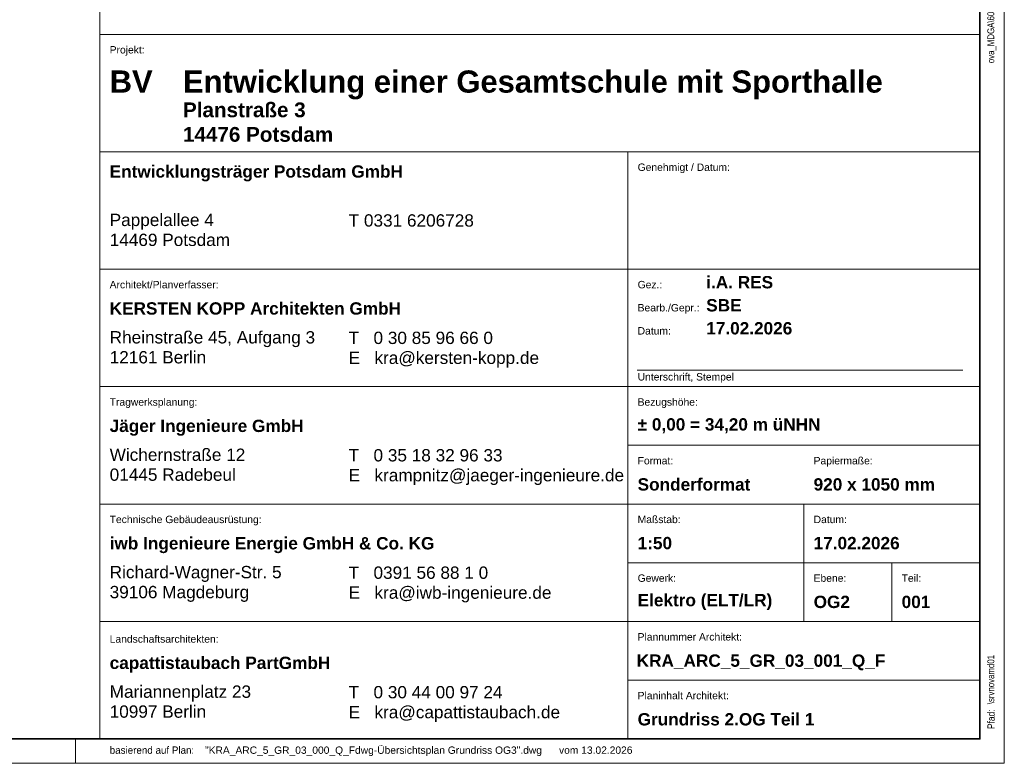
# Model space of a CAD drawing. Extents: x -620 to 3480, y 62 to 1112.
# Tile 35 of 76: x 99 to 300, y 62 to 214. Entities that reach past the tile are written whole.
import ezdxf
from ezdxf.lldxf.tags import DXFTag

# ---------------------------------------------------------------- set-up
doc = ezdxf.new("R2010")
doc.units = 0
for name, color, linetype, lineweight in [('iwb_Plankopf Linie', 7, 'Continuous', 13), ('iwb_Plankopf Rahmen', 7, 'Continuous', 35), ('iwb_Plankopf Text', 7, 'Continuous', 18)]:
    doc.layers.add(name, color=color, linetype=linetype, lineweight=lineweight)
doc.styles.add('Arial Narrow', font='ARIALN.TTF')
doc.styles.add('Plankopf', font='arial.ttf')
doc.styles.get("Standard").update_dxf_attribs({"font": 'ARIALN.TTF'})
tags = doc.linetypes.add('Punkte_Nova', pattern=[4.8, 0.4, 0.2, -4, 0.2]).pattern_tags.tags
tags[10:11] = [DXFTag(74, 4), DXFTag(75, 0), DXFTag(340, '0'), DXFTag(46, 0.0), DXFTag(50, 0.0), DXFTag(44, 0.0), DXFTag(45, 0.0)]
tags[8:9] = [DXFTag(74, 4), DXFTag(75, 0), DXFTag(340, '0'), DXFTag(46, 0.0), DXFTag(50, 0.0), DXFTag(44, 0.0), DXFTag(45, 0.0)]
tags[6:7] = [DXFTag(74, 4), DXFTag(75, 0), DXFTag(340, '0'), DXFTag(46, 0.0), DXFTag(50, 0.0), DXFTag(44, 0.0), DXFTag(45, 0.0)]
tags[4:5] = [DXFTag(74, 4), DXFTag(75, 0), DXFTag(340, '0'), DXFTag(46, 0.0), DXFTag(50, 0.0), DXFTag(44, 0.0), DXFTag(45, 0.0)]

msp = doc.modelspace()

# ---------------------------------------------------------------- linework, layer by layer
at = {"layer": 'iwb_Plankopf Linie', "lineweight": 18, "ltscale": 0.18}
msp.add_line((115.35, 359.43), (115.35, 67.43), dxfattribs=at)
at = {"layer": 'iwb_Plankopf Linie', "ltscale": 0.13}
for p, q in [((295.35, 67.43), (295.35, 359.43)), ((115.35, 211.43), (295.35, 211.43)), ((115.35, 187.43), (295.35, 187.43)), ((223.35, 187.43), (223.35, 67.43)), ((115.35, 163.43), (295.35, 163.43)), ((115.35, 139.43), (295.35, 139.43)), ((223.35, 127.43), (295.35, 127.43)), ((115.35, 115.43), (295.35, 115.43)), ((259.35, 91.43), (259.35, 115.43)), ((223.35, 103.43), (295.35, 103.43)), ((277.35, 91.43), (277.35, 103.43)), ((115.35, 91.43), (295.35, 91.43)), ((223.35, 79.43), (295.35, 79.43)), ((115.35, 67.43), (295.35, 67.43))]:
    msp.add_line(p, q, dxfattribs=at)
at = {"layer": 'iwb_Plankopf Rahmen', "ltscale": 0.35}
for p, q in [((295.35, 359.43), (295.35, 67.43)), ((295.35, 91.43), (295.35, 79.43))]:
    msp.add_line(p, q, dxfattribs=at)
at = {"layer": 'iwb_Plankopf Rahmen', "color": 8, "lineweight": 5, "ltscale": 0.13, "true_color": 0x808080}
msp.add_line((110.35, 62.43), (110.35, 67.43), dxfattribs=at)
at = {"layer": 'iwb_Plankopf Rahmen', "color": 8, "lineweight": 13, "ltscale": 0.13, "true_color": 0x808080}
msp.add_lwpolyline([(300.35, 62.43), (-619.65, 62.43), (-619.65, 1112.43), (300.35, 1112.43), (300.35, 62.43)], close=True, dxfattribs=at)
at = {"layer": 'iwb_Plankopf Rahmen', "ltscale": 0.35}
msp.add_lwpolyline([(-599.65, 67.43), (-599.65, 1107.43), (295.35, 1107.43), (295.35, 67.43), (-599.65, 67.43)], close=True, dxfattribs=at)
at = {"layer": 'iwb_Plankopf Text', "linetype": 'Punkte_Nova', "ltscale": 0.18}
msp.add_line((291.87, 142.79), (225.23, 142.79), dxfattribs=at)

# ---------------------------------------------------------------- texts
at = {"layer": 'iwb_Plankopf Text', "ltscale": 0.18, "insert": (296.89, 74.51), "char_height": 1.4, "attachment_point": 1, "rotation": 90, "line_spacing_factor": 1.002}
msp.add_mtext('{\\fArial Narrow;\\\\srvnovamd01\\Nova_MD\\TGA\\60202 Pro Potsdam\\04 NB GES Krampnitz\\09 NOVA\\60202-04_AP_NB GES Krampnitz\\TGA\\Elektro\\Leerrohrplanung\\E_Leerrohr_3OG.n4m004KRA_ELT_5_LR_03_001_P_A}', dxfattribs=at)
at = {"layer": 'iwb_Plankopf Text', "ltscale": 0.18, "attachment_point": 1, "style": 'Plankopf'}
for s, insert, char_height, line_spacing_factor in [('Projekt:', (117.35, 209.04), 1.51, 0.970891), ('\\fArial|b1|i0|c0|p34;BV', (117.35, 204.06), 4.531, 0.996218), ('\\fArial|b1|i0|c0|p34;Entwicklungsträger Potsdam GmbH', (117.35, 184.67), 2.5172, 0.996218), ('Genehmigt / Datum:', (225.35, 185.04), 1.5105, 0.970891), ('Pappelallee 4\\P14469 Potsdam', (117.35, 174.77), 2.5172, 0.970891), ('T 0331 6206728', (166.24, 174.66), 2.5172, 0.970891), ('Architekt/Planverfasser:', (117.35, 161.04), 1.5105, 0.970891), ('Gez.:', (225.35, 161.04), 1.51, 0.970891), ('\\fArial|b1|i0|c0|p34;KERSTEN KOPP Architekten GmbH', (117.35, 156.67), 2.5172, 0.996218), ('Bearb./Gepr.:', (225.35, 156.31), 1.5105, 0.970891), ('Datum:', (225.35, 151.59), 1.51, 0.970891), ('Rheinstraße 45, Aufgang 3\\P12161 Berlin', (117.35, 150.77), 2.5172, 0.970891), ('T   0 30 85 96 66 0\\PE   kra@kersten-kopp.de', (166.24, 150.66), 2.5172, 0.970891), ('Unterschrift, Stempel', (225.35, 142.19), 1.5105, 0.970891), ('Tragwerksplanung:', (117.35, 137.04), 1.5105, 0.970891), ('Bezugshöhe:', (225.35, 137.04), 1.5105, 0.970891), ('\\fArial|b1|i0|c0|p34;Jäger Ingenieure GmbH', (117.35, 132.67), 2.5172, 0.996218), ('Wichernstraße 12\\P01445 Radebeul', (117.35, 126.77), 2.5172, 0.970891), ('T   0 35 18 32 96 33\\PE   krampnitz@jaeger-ingenieure.de', (166.24, 126.66), 2.5172, 0.970891), ('Format:', (225.35, 125.04), 1.51, 0.970891), ('Papiermaße:', (261.35, 125.04), 1.5105, 0.970891), ('Technische Gebäudeausrüstung:', (117.35, 113.04), 1.5105, 0.970891), ('Maßstab:', (225.35, 113.04), 1.51, 0.970891), ('Datum:', (261.35, 113.04), 1.51, 0.970891), ('\\fArial|b1|i0|c0|p34;iwb Ingenieure Energie GmbH & Co. KG', (117.35, 108.67), 2.5172, 0.996218), ('Richard-Wagner-Str. 5\\P39106 Magdeburg', (117.35, 102.77), 2.5172, 0.970891), ('T   0391 56 88 1 0\\PE   kra@iwb-ingenieure.de', (166.24, 102.66), 2.5172, 0.970891), ('Gewerk:', (225.35, 101.04), 1.51, 0.970891), ('Ebene:', (261.35, 101.04), 1.51, 0.970891), ('Teil:', (279.35, 101.04), 1.51, 0.970891), ('Landschaftsarchitekten:', (117.35, 88.6), 1.5105, 0.970891), ('Plannummer Architekt:', (225.35, 89.04), 1.5105, 0.970891), ('\\fArial|b1|i0|c0|p34;capattistaubach PartGmbH', (117.35, 84.23), 2.5172, 0.996218), ('Mariannenplatz 23\\P10997 Berlin', (117.35, 78.34), 2.5172, 0.970891), ('T   0 30 44 00 97 24\\PE   kra@capattistaubach.de', (166.24, 78.23), 2.5172, 0.970891), ('Planinhalt Architekt:', (225.35, 77.04), 1.5105, 0.970891)]:
    msp.add_mtext(s, dxfattribs=dict(at, insert=insert, char_height=char_height, line_spacing_factor=line_spacing_factor))
at = {"layer": 'iwb_Plankopf Text', "ltscale": 0.18, "line_spacing_factor": 0.996218, "style": 'Plankopf'}
for s, insert, char_height, width, attachment_point in [('\\fArial|b1|i0|c0|p34;Entwicklung einer Gesamtschule mit Sporthalle', (132.35, 204.06), 4.531, 161.2025, 1), ('\\fArial|b1|i0|c0|p34;Planstraße 3\\P14476 Potsdam', (132.35, 197.52), 3.0207, 88.9953, 1), ('\\fArial|b1|i0|c0|p34;i.A. RES', (239.38, 160.76), 2.5172, 67.9984, 4), ('\\fArial|b1|i0|c0|p34;SBE', (239.38, 156.04), 2.5172, 67.9984, 4), ('\\fArial|b1|i0|c0|p34;17.02.2026', (239.38, 151.34), 2.5172, 67.9984, 4), ('\\fArial|b1|i0|c0|p34;± 0,00 = 34,20 m üNHN', (225.35, 131.43), 2.5172, 67.9984, 4), ('\\fArial|b1|i0|c0|p34;Sonderformat', (225.35, 119.43), 2.5172, 31.9966, 4), ('\\fArial|b1|i0|c0|p34;920 x 1050 mm', (261.35, 119.43), 2.5172, 31.9966, 4), ('\\fArial|b1|i0|c0|p34;1:50', (225.35, 107.43), 2.5172, 67.9984, 4), ('\\fArial|b1|i0|c0|p34;17.02.2026', (261.35, 107.43), 2.5172, 67.9984, 4), ('\\fArial|b1|i0|c0|p34;Elektro (ELT/LR)', (225.35, 95.41), 2.5172, 67.9984, 4), ('\\fArial|b1|i0|c0|p34;OG2', (261.35, 95.41), 2.5172, 7.9992, 4), ('\\fArial|b1|i0|c0|p34;001', (279.35, 95.41), 2.5172, 7.9992, 4), ('\\fArial|b1|i0|c0|p34;Grundriss 2.OG Teil 1', (225.35, 71.41), 2.5172, 67.9984, 4)]:
    msp.add_mtext(s, dxfattribs=dict(at, insert=insert, char_height=char_height, width=width, attachment_point=attachment_point))
at = {"layer": 'iwb_Plankopf Text', "ltscale": 0.18, "insert": (225.15, 84.68), "char_height": 2.52, "attachment_point": 1, "line_spacing_factor": 1.002}
msp.add_mtext('{\\fArial|b1|i0;KRA_ARC_5_GR_03_001_Q_F}', dxfattribs=at)
at = {"layer": 'iwb_Plankopf Text', "ltscale": 0.18, "insert": (296.89, 69.43), "char_height": 1.5, "attachment_point": 1, "rotation": 90, "style": 'Arial Narrow'}
msp.add_mtext('\\A1;{Pfad:}', dxfattribs=at)
at = {"layer": 'iwb_Plankopf Text', "ltscale": 0.18, "char_height": 1.5, "attachment_point": 1, "style": 'Plankopf'}
for s, insert in [('\\A1;{\\fFranklin Gothic Book|b0|i0|c0|p34;basierend auf Plan\\fArial Narrow|b0|i0|c0|p34;: }', (117.36, 65.87)), ('\\A1;{"KRA_ARC_5_GR_03_000_Q_Fdwg-Übersichtsplan Grundriss OG3".dwg      vom 13.02.2026\\fArial Narrow|b0|i0|c0|p34;\\P}', (136.86, 65.87))]:
    msp.add_mtext(s, dxfattribs=dict(at, insert=insert))

doc.saveas('drawing.dxf')
